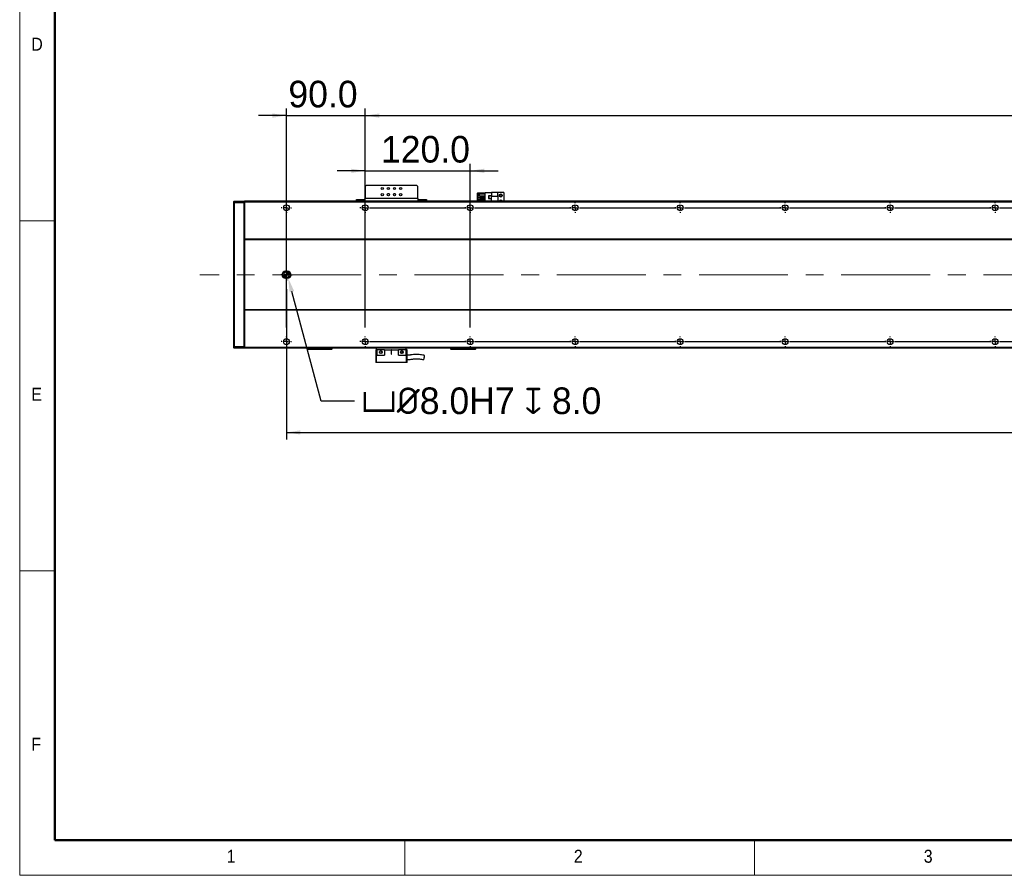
# Model space of a CAD drawing. Header units: millimetres. Extents: x 40 to 3320, y 40 to 2336.
# Tile 1 of 18: x 40 to 1165, y 40 to 1018. Entities that reach past the tile are written whole.
import ezdxf

# ---------------------------------------------------------------- set-up
doc = ezdxf.new("R2010")
doc.units = ezdxf.units.MM
doc.header["$LTSCALE"] = 8
doc.header["$PDSIZE"] = -1
doc.linetypes.add('CENTERX2', pattern=[20.32, 12.7, -2.54, 2.54, -2.54])
doc.layers.add('DIMNS', color=7, linetype='Continuous')
doc.styles.add('SLDTEXTSTYLE0', font='Gothic.ttf', dxfattribs={"width": 0.913})
doc.styles.add('SLDTEXTSTYLE10', font='txt', dxfattribs={"bigfont": 'bigfont'})
doc.styles.add('SLDTEXTSTYLE7', font='txt')
doc.dimstyles.new('SLDDIMSTYLE0', dxfattribs={"dimtxt": 30.4, "dimasz": 16, "dimexe": 0, "dimexo": 0.0625, "dimgap": 7.6, "dimtad": 2, "dimdec": 1, "dimrnd": 1e-09, "dimzin": 4, "dimdsep": 46, "dimtxsty": 'SLDTEXTSTYLE7', "dimsah": 1, "dimcen": 0.09, "dimadec": 0, "dimazin": 1, "dimtfac": 1, "dimtdec": 1, "dimtmove": 0, "dimatfit": 0, "dimfxl": 0, "dimfrac": 2, "dimtolj": 1, "dimtzin": 12, "dimarcsym": 0})
doc.dimstyles.new('SLDDIMSTYLE1', dxfattribs={"dimtxt": 30.4, "dimasz": 16, "dimexe": 0, "dimexo": 0.0625, "dimgap": 7.6, "dimtad": 2, "dimdec": 1, "dimrnd": 1e-09, "dimzin": 4, "dimdsep": 46, "dimtxsty": 'SLDTEXTSTYLE7', "dimsah": 1, "dimcen": 0.09, "dimadec": 0, "dimazin": 1, "dimtfac": 1, "dimtdec": 1, "dimtofl": 0, "dimtmove": 0, "dimatfit": 3, "dimfxl": 0, "dimfrac": 2, "dimtolj": 1, "dimtzin": 12, "dimarcsym": 0})
doc.dimstyles.new('SLDDIMSTYLE7', dxfattribs={"dimtxt": 30.4, "dimasz": 16, "dimexe": 0, "dimexo": 0.0625, "dimgap": 7.6, "dimtad": 0, "dimtih": 1, "dimtoh": 1, "dimdec": 1, "dimrnd": 1e-09, "dimzin": 4, "dimdsep": 46, "dimtxsty": 'SLDTEXTSTYLE7', "dimsah": 1, "dimcen": 0, "dimadec": 0, "dimazin": 1, "dimtfac": 1, "dimtdec": 1, "dimtofl": 0, "dimtmove": 0, "dimatfit": 3, "dimfxl": 0, "dimfrac": 2, "dimtolj": 1, "dimtzin": 12, "dimarcsym": 0})

# ---------------------------------------------------------------- blocks, each defined once
blk = doc.blocks.new('_D_28')
at = {"layer": 'DIMNS'}
for p, q in [((344.9, 709.7), (344.9, 538.1)), ((2444.9, 716.2), (2444.9, 538.1)), ((344.9, 546.1), (2444.9, 546.1))]:
    blk.add_line(p, q, dxfattribs=at)
for points in [[(344.9, 546.1), (360.9, 543.7), (360.9, 548.5)], [(2444.9, 546.1), (2428.9, 548.5), (2428.9, 543.7)]]:
    blk.add_solid(points, dxfattribs=at)
at = {"layer": 'DIMNS', "insert": (1317.5, 585.9), "char_height": 30.4, "attachment_point": 1, "style": 'SLDTEXTSTYLE7'}
blk.add_mtext('2100.0', dxfattribs=at)
blk = doc.blocks.new('_D_29')
at = {"layer": 'DIMNS'}
for p, q in [((434.9, 819), (434.9, 916.2)), ((2354.9, 819), (2354.9, 916.2)), ((434.9, 908.2), (2354.9, 908.2))]:
    blk.add_line(p, q, dxfattribs=at)
for points in [[(434.9, 908.2), (450.9, 905.8), (450.9, 910.6)], [(2354.9, 908.2), (2338.9, 910.6), (2338.9, 905.8)]]:
    blk.add_solid(points, dxfattribs=at)
at = {"layer": 'DIMNS', "char_height": 30.4, "attachment_point": 1}
for s, insert, style in [('1920.0', (1174.6, 948), 'SLDTEXTSTYLE7'), ('=16×120.0（PITCH）', (1293.4, 948), 'SLDTEXTSTYLE10')]:
    blk.add_mtext(s, dxfattribs=dict(at, insert=insert, style=style))
blk = doc.blocks.new('_D_32')
at = {"layer": 'DIMNS'}
for p, q in [((344.9, 666), (344.9, 916.2)), ((434.9, 666), (434.9, 916.2)), ((344.9, 908.2), (312.9, 908.2)), ((344.9, 908.2), (434.9, 908.2)), ((434.9, 908.2), (466.9, 908.2))]:
    blk.add_line(p, q, dxfattribs=at)
for points in [[(344.9, 908.2), (328.9, 910.6), (328.9, 905.8)], [(434.9, 908.2), (450.9, 905.8), (450.9, 910.6)]]:
    blk.add_solid(points, dxfattribs=at)
at = {"layer": 'DIMNS', "insert": (347.1, 948), "char_height": 30.4, "attachment_point": 1, "style": 'SLDTEXTSTYLE7'}
blk.add_mtext('90.0', dxfattribs=at)
blk = doc.blocks.new('_D_34')
at = {"layer": 'DIMNS'}
for p, q in [((434.9, 845.1), (402.9, 845.1)), ((434.9, 666), (434.9, 853.1)), ((434.9, 845.1), (554.9, 845.1)), ((554.9, 666), (554.9, 853.1)), ((554.9, 845.1), (586.9, 845.1))]:
    blk.add_line(p, q, dxfattribs=at)
for points in [[(434.9, 845.1), (418.9, 847.5), (418.9, 842.7)], [(554.9, 845.1), (570.9, 842.7), (570.9, 847.5)]]:
    blk.add_solid(points, dxfattribs=at)
at = {"layer": 'DIMNS', "insert": (452.9, 884.9), "char_height": 30.4, "attachment_point": 1, "style": 'SLDTEXTSTYLE7'}
blk.add_mtext('120.0', dxfattribs=at)
blk = doc.blocks.new('_D_35')
at = {"layer": 'Defpoints', "color": 0}
for p in [(345.9, 726.4), (346.9, 722.5)]:
    blk.add_point(p, dxfattribs=at)
at = {"layer": 'DIMNS', "color": 0, "lineweight": -2}
for p, q in [((384.6, 581.7), (351, 707)), ((422.8, 581.7), (384.6, 581.7))]:
    blk.add_line(p, q, dxfattribs=at)
at = {"layer": 'DIMNS', "color": 0}
blk.add_solid([(353.6, 707.7), (348.5, 706.3), (346.9, 722.5)], dxfattribs=at)
at = {"layer": 'DIMNS', "color": 0, "insert": (430.4, 597.5), "char_height": 30.4, "attachment_point": 1, "style": 'SLDTEXTSTYLE7'}
blk.add_mtext('\\A1;{\\fGDT|b0|i0|c134|p2;v\\fISOCPEUR|b0|i0|c134|p34;%%C}8.0H7 {\\fGDT|b0|i0|c134|p2;x} 8.0', dxfattribs=at)
blk = doc.blocks.new('SW_CENTERMARKSYMBOL_32')
at = {"layer": 'DIMNS', "color": 0}
for p, q in [((-5.08, 0), (-6.54, 0)), ((0, 0), (-2.54, 0)), ((0, 5.08), (0, 6.54)), ((0, 0), (0, 2.54)), ((0, 0), (0, -2.54)), ((0, 0), (2.54, 0)), ((5.08, 0), (6.54, 0)), ((0, -5.08), (0, -6.54))]:
    blk.add_line(p, q, dxfattribs=at)
blk = doc.blocks.new('SW_CENTERMARKSYMBOL_33')
at = {"layer": 'DIMNS', "color": 0}
for p, q in [((-5.08, 0), (-5.94, 0)), ((0, 0), (-2.54, 0)), ((0, 5.08), (0, 5.94)), ((0, 0), (0, 2.54)), ((0, 0), (0, -2.54)), ((0, 0), (2.54, 0)), ((5.08, 0), (5.94, 0)), ((0, -5.08), (0, -5.94)), ((-5.08, -153), (-5.94, -153)), ((0, -153), (-2.54, -153)), ((0, -147.92), (0, -147.06)), ((0, -153), (0, -150.46)), ((0, -153), (0, -155.54)), ((0, -153), (2.54, -153)), ((5.08, -153), (5.94, -153)), ((0, -158.08), (0, -158.94))]:
    blk.add_line(p, q, dxfattribs=at)
blk = doc.blocks.new('SW_CENTERMARKSYMBOL_34')
at = {"layer": 'DIMNS', "color": 0}
for p, q in [((-120, 5.08), (-120, 5.94)), ((-120, 0), (-120, 2.54)), ((-114.92, 0), (-5.08, 0)), ((-5.08, 0), (-5.94, 0)), ((0, 0), (-2.54, 0)), ((0, 0), (-2.54, 0)), ((0, 5.08), (0, 5.94)), ((0, 0), (0, 2.54)), ((0, 0), (0, 2.54)), ((0, 0), (0, -2.54)), ((0, 0), (2.54, 0)), ((0, 0), (0, -2.54)), ((0, 0), (2.54, 0)), ((5.08, 0), (5.94, 0)), ((5.08, 0), (114.92, 0)), ((114.92, 0), (114.06, 0)), ((120, 0), (117.46, 0)), ((120, 0), (117.46, 0)), ((120, 0), (117.46, 0)), ((120, 5.08), (120, 5.94)), ((120, 0), (120, 2.54)), ((120, 0), (120, 2.54)), ((120, 0), (120, 2.54)), ((120, 0), (120, -2.54)), ((120, 0), (122.54, 0)), ((120, 0), (120, -2.54)), ((120, 0), (122.54, 0)), ((120, 0), (120, -2.54)), ((120, 0), (122.54, 0)), ((125.08, 0), (125.94, 0)), ((125.08, 0), (234.92, 0)), ((234.92, 0), (234.06, 0)), ((240, 0), (237.46, 0)), ((240, 0), (237.46, 0)), ((240, 0), (237.46, 0)), ((240, 0), (237.46, 0)), ((240, 5.08), (240, 5.94)), ((240, 0), (240, 2.54)), ((240, 0), (240, 2.54)), ((240, 0), (240, 2.54)), ((240, 0), (240, 2.54)), ((240, 0), (240, -2.54)), ((240, 0), (242.54, 0)), ((240, 0), (240, -2.54)), ((240, 0), (242.54, 0)), ((240, 0), (240, -2.54)), ((240, 0), (242.54, 0)), ((240, 0), (240, -2.54)), ((240, 0), (242.54, 0)), ((245.08, 0), (245.94, 0)), ((245.08, 0), (354.92, 0)), ((354.92, 0), (354.06, 0)), ((360, 0), (357.46, 0)), ((360, 0), (357.46, 0)), ((360, 0), (357.46, 0)), ((360, 0), (357.46, 0)), ((360, 0), (357.46, 0)), ((360, 5.08), (360, 5.94)), ((360, 0), (360, 2.54)), ((360, 0), (360, 2.54)), ((360, 0), (360, 2.54)), ((360, 0), (360, 2.54)), ((360, 0), (360, 2.54)), ((360, 0), (360, -2.54)), ((360, 0), (362.54, 0)), ((360, 0), (360, -2.54)), ((360, 0), (362.54, 0)), ((360, 0), (360, -2.54)), ((360, 0), (362.54, 0)), ((360, 0), (360, -2.54)), ((360, 0), (362.54, 0)), ((360, 0), (360, -2.54)), ((360, 0), (362.54, 0)), ((365.08, 0), (365.94, 0)), ((365.08, 0), (474.92, 0)), ((474.92, 0), (474.06, 0)), ((480, 0), (477.46, 0)), ((480, 0), (477.46, 0)), ((480, 0), (477.46, 0)), ((480, 0), (477.46, 0)), ((480, 0), (477.46, 0)), ((480, 0), (477.46, 0)), ((480, 5.08), (480, 5.94)), ((480, 0), (480, 2.54)), ((480, 0), (480, 2.54)), ((480, 0), (480, 2.54)), ((480, 0), (480, 2.54)), ((480, 0), (480, 2.54)), ((480, 0), (480, 2.54)), ((480, 0), (480, -2.54)), ((480, 0), (482.54, 0)), ((480, 0), (480, -2.54)), ((480, 0), (482.54, 0)), ((480, 0), (480, -2.54)), ((480, 0), (482.54, 0)), ((480, 0), (480, -2.54)), ((480, 0), (482.54, 0)), ((480, 0), (480, -2.54)), ((480, 0), (482.54, 0)), ((480, 0), (480, -2.54)), ((480, 0), (482.54, 0)), ((485.08, 0), (485.94, 0)), ((485.08, 0), (594.92, 0)), ((594.92, 0), (594.06, 0)), ((600, 0), (597.46, 0)), ((600, 0), (597.46, 0)), ((600, 0), (597.46, 0)), ((600, 0), (597.46, 0)), ((600, 0), (597.46, 0)), ((600, 0), (597.46, 0)), ((600, 0), (597.46, 0)), ((600, 5.08), (600, 5.94)), ((600, 0), (600, 2.54)), ((600, 0), (600, 2.54)), ((600, 0), (600, 2.54)), ((600, 0), (600, 2.54)), ((600, 0), (600, 2.54)), ((600, 0), (600, 2.54)), ((600, 0), (600, 2.54)), ((600, 0), (600, -2.54)), ((600, 0), (602.54, 0)), ((600, 0), (600, -2.54)), ((600, 0), (602.54, 0)), ((600, 0), (600, -2.54)), ((600, 0), (602.54, 0)), ((600, 0), (600, -2.54)), ((600, 0), (602.54, 0)), ((600, 0), (600, -2.54)), ((600, 0), (602.54, 0)), ((600, 0), (600, -2.54)), ((600, 0), (602.54, 0)), ((600, 0), (600, -2.54)), ((600, 0), (602.54, 0)), ((605.08, 0), (605.94, 0)), ((605.08, 0), (714.92, 0)), ((-125.08, 0), (-125.94, 0)), ((-120, 0), (-122.54, 0)), ((-120, 0), (-120, -2.54)), ((-120, 0), (-117.46, 0)), ((-120, -5.08), (-120, -5.94)), ((0, -5.08), (0, -5.94)), ((120, -5.08), (120, -5.94)), ((240, -5.08), (240, -5.94)), ((360, -5.08), (360, -5.94)), ((480, -5.08), (480, -5.94)), ((600, -5.08), (600, -5.94))]:
    blk.add_line(p, q, dxfattribs=at)
blk = doc.blocks.new('SW_CENTERMARKSYMBOL_35')
at = {"layer": 'DIMNS', "color": 0}
for p, q in [((-120, 5.08), (-120, 5.94)), ((-120, 0), (-120, 2.54)), ((-114.92, 0), (-5.08, 0)), ((-5.08, 0), (-5.94, 0)), ((0, 0), (-2.54, 0)), ((0, 0), (-2.54, 0)), ((0, 5.08), (0, 5.94)), ((0, 0), (0, 2.54)), ((0, 0), (0, 2.54)), ((0, 0), (0, -2.54)), ((0, 0), (2.54, 0)), ((0, 0), (0, -2.54)), ((0, 0), (2.54, 0)), ((5.08, 0), (5.94, 0)), ((5.08, 0), (114.92, 0)), ((114.92, 0), (114.06, 0)), ((120, 0), (117.46, 0)), ((120, 0), (117.46, 0)), ((120, 0), (117.46, 0)), ((120, 5.08), (120, 5.94)), ((120, 0), (120, 2.54)), ((120, 0), (120, 2.54)), ((120, 0), (120, 2.54)), ((120, 0), (120, -2.54)), ((120, 0), (122.54, 0)), ((120, 0), (120, -2.54)), ((120, 0), (122.54, 0)), ((120, 0), (120, -2.54)), ((120, 0), (122.54, 0)), ((125.08, 0), (125.94, 0)), ((125.08, 0), (234.92, 0)), ((234.92, 0), (234.06, 0)), ((240, 0), (237.46, 0)), ((240, 0), (237.46, 0)), ((240, 0), (237.46, 0)), ((240, 0), (237.46, 0)), ((240, 5.08), (240, 5.94)), ((240, 0), (240, 2.54)), ((240, 0), (240, 2.54)), ((240, 0), (240, 2.54)), ((240, 0), (240, 2.54)), ((240, 0), (240, -2.54)), ((240, 0), (242.54, 0)), ((240, 0), (240, -2.54)), ((240, 0), (242.54, 0)), ((240, 0), (240, -2.54)), ((240, 0), (242.54, 0)), ((240, 0), (240, -2.54)), ((240, 0), (242.54, 0)), ((245.08, 0), (245.94, 0)), ((245.08, 0), (354.92, 0)), ((354.92, 0), (354.06, 0)), ((360, 0), (357.46, 0)), ((360, 0), (357.46, 0)), ((360, 0), (357.46, 0)), ((360, 0), (357.46, 0)), ((360, 0), (357.46, 0)), ((360, 5.08), (360, 5.94)), ((360, 0), (360, 2.54)), ((360, 0), (360, 2.54)), ((360, 0), (360, 2.54)), ((360, 0), (360, 2.54)), ((360, 0), (360, 2.54)), ((360, 0), (360, -2.54)), ((360, 0), (362.54, 0)), ((360, 0), (360, -2.54)), ((360, 0), (362.54, 0)), ((360, 0), (360, -2.54)), ((360, 0), (362.54, 0)), ((360, 0), (360, -2.54)), ((360, 0), (362.54, 0)), ((360, 0), (360, -2.54)), ((360, 0), (362.54, 0)), ((365.08, 0), (365.94, 0)), ((365.08, 0), (474.92, 0)), ((474.92, 0), (474.06, 0)), ((480, 0), (477.46, 0)), ((480, 0), (477.46, 0)), ((480, 0), (477.46, 0)), ((480, 0), (477.46, 0)), ((480, 0), (477.46, 0)), ((480, 0), (477.46, 0)), ((480, 5.08), (480, 5.94)), ((480, 0), (480, 2.54)), ((480, 0), (480, 2.54)), ((480, 0), (480, 2.54)), ((480, 0), (480, 2.54)), ((480, 0), (480, 2.54)), ((480, 0), (480, 2.54)), ((480, 0), (480, -2.54)), ((480, 0), (482.54, 0)), ((480, 0), (480, -2.54)), ((480, 0), (482.54, 0)), ((480, 0), (480, -2.54)), ((480, 0), (482.54, 0)), ((480, 0), (480, -2.54)), ((480, 0), (482.54, 0)), ((480, 0), (480, -2.54)), ((480, 0), (482.54, 0)), ((480, 0), (480, -2.54)), ((480, 0), (482.54, 0)), ((485.08, 0), (485.94, 0)), ((485.08, 0), (594.92, 0)), ((594.92, 0), (594.06, 0)), ((600, 0), (597.46, 0)), ((600, 0), (597.46, 0)), ((600, 0), (597.46, 0)), ((600, 0), (597.46, 0)), ((600, 0), (597.46, 0)), ((600, 0), (597.46, 0)), ((600, 0), (597.46, 0)), ((600, 5.08), (600, 5.94)), ((600, 0), (600, 2.54)), ((600, 0), (600, 2.54)), ((600, 0), (600, 2.54)), ((600, 0), (600, 2.54)), ((600, 0), (600, 2.54)), ((600, 0), (600, 2.54)), ((600, 0), (600, 2.54)), ((600, 0), (600, -2.54)), ((600, 0), (602.54, 0)), ((600, 0), (600, -2.54)), ((600, 0), (602.54, 0)), ((600, 0), (600, -2.54)), ((600, 0), (602.54, 0)), ((600, 0), (600, -2.54)), ((600, 0), (602.54, 0)), ((600, 0), (600, -2.54)), ((600, 0), (602.54, 0)), ((600, 0), (600, -2.54)), ((600, 0), (602.54, 0)), ((600, 0), (600, -2.54)), ((600, 0), (602.54, 0)), ((605.08, 0), (605.94, 0)), ((605.08, 0), (714.92, 0)), ((-125.08, 0), (-125.94, 0)), ((-120, 0), (-122.54, 0)), ((-120, 0), (-120, -2.54)), ((-120, 0), (-117.46, 0)), ((-120, -5.08), (-120, -5.94)), ((0, -5.08), (0, -5.94)), ((120, -5.08), (120, -5.94)), ((240, -5.08), (240, -5.94)), ((360, -5.08), (360, -5.94)), ((480, -5.08), (480, -5.94)), ((600, -5.08), (600, -5.94))]:
    blk.add_line(p, q, dxfattribs=at)
blk = doc.blocks.new('SW_DOWELSYMBOL_4')
at = {"linetype": 'Continuous', "lineweight": 18}
h = blk.add_hatch(color=0, dxfattribs=at)
edge = h.paths.add_edge_path(flags=0)
edge.add_arc((0, 0), 4, 180, 270)
edge.add_line((0, -4), (0, 0))
edge.add_line((0, 0), (-4, 0))
h = blk.add_hatch(color=0, dxfattribs=at)
edge = h.paths.add_edge_path(flags=0)
edge.add_arc((0, 0), 4, 0, 90)
edge.add_line((0, 4), (0, 0))
edge.add_line((0, 0), (4, 0))
at = {"layer": 'DIMNS', "color": 0}
blk.add_circle((0, 0), 4, dxfattribs=at)
blk = doc.blocks.new('SW_DOWELSYMBOL_5')
at = {"linetype": 'Continuous', "lineweight": 18}
h = blk.add_hatch(color=0, dxfattribs=at)
edge = h.paths.add_edge_path(flags=0)
edge.add_arc((0, 0), 4, 180, 270)
edge.add_line((0, -4), (0, 0))
edge.add_line((0, 0), (-4, 0))
h = blk.add_hatch(color=0, dxfattribs=at)
edge = h.paths.add_edge_path(flags=0)
edge.add_arc((0, 0), 4, 0, 90)
edge.add_line((0, 4), (0, 0))
edge.add_line((0, 0), (4, 0))
at = {"layer": 'DIMNS', "color": 0}
blk.add_circle((0, 0), 4, dxfattribs=at)

msp = doc.modelspace()

# ---------------------------------------------------------------- linework, layer by layer
at = {"color": 7, "linetype": 'Continuous', "lineweight": 18}
for p, q in [((40, 2336), (40, 40)), ((80, 2296), (80, 80)), ((40, 788), (80, 788)), ((80, 388), (40, 388)), ((80, 80), (3280, 80)), ((480, 40), (480, 80)), ((880, 80), (880, 40)), ((984, 80), (3280, 80)), ((40, 40), (3320, 40))]:
    msp.add_line(p, q, dxfattribs=at)
at = {"color": 7, "linetype": 'Continuous', "lineweight": 50}
for p, q in [((80, 2296), (80, 80)), ((80, 80), (3280, 80))]:
    msp.add_line(p, q, dxfattribs=at)
at = {"color": 7, "linetype": 'Continuous', "lineweight": 25}
for p, q in [((435.8652355, 828.1520988), (434.8652484, 827.1520968)), ((434.8652484, 827.1520968), (434.8652484, 813.3520941)), ((493.865204, 828.1520988), (435.8652355, 828.1520988)), ((494.8652507, 827.1520968), (493.865204, 828.1520988)), ((494.8652507, 813.3520941), (494.8652507, 827.1520968)), ((284.8652126, 810.0520979), (285.1652624, 810.3520955)), ((285.1652624, 810.3520955), (285.1652624, 808.3520989)), ((285.1652624, 810.3520955), (296.5652467, 810.3520955)), ((296.5652467, 808.3520989), (296.5652467, 810.3520955)), ((296.8651773, 810.0520979), (296.5652467, 810.3520955)), ((2492.8652765, 810.3520955), (296.8651773, 810.3520955)), ((296.8651773, 810.3520955), (296.8651773, 809.3520935)), ((424.8651983, 810.3520955), (424.8651983, 812.3520996)), ((424.8651983, 812.3520996), (425.865245, 812.3520996)), ((425.865245, 812.3520996), (425.865245, 810.3520955)), ((425.865245, 812.3520996), (433.8652016, 812.3520996)), ((433.8652016, 812.3520996), (433.8652016, 810.3520955)), ((434.8652484, 812.3520996), (433.8652016, 812.3520996)), ((494.8652507, 813.3520941), (434.8652484, 813.3520941)), ((434.8652484, 810.3520955), (434.8652484, 813.3520941)), ((494.8652507, 813.3520941), (494.8652507, 810.3520955)), ((495.8652379, 812.3520996), (494.8652507, 812.3520996)), ((495.8652379, 812.3520996), (495.8652379, 810.3520955)), ((495.8652379, 812.3520996), (503.8652541, 812.3520996)), ((503.8652541, 810.3520955), (503.8652541, 812.3520996)), ((503.8652541, 812.3520996), (504.8652412, 812.3520996)), ((504.8652412, 812.3520996), (504.8652412, 810.3520955)), ((563.6652233, 819.8520999), (563.3652331, 819.5520948)), ((563.6652233, 819.5520948), (563.3652331, 819.5520948)), ((563.3652331, 810.3520955), (563.3652331, 819.5520948)), ((563.6652233, 819.8520999), (563.789499, 819.8520999)), ((563.789499, 819.8520999), (563.6652233, 819.5520948)), ((568.0652382, 819.5520948), (563.6652233, 819.5520948)), ((563.6652233, 819.5520948), (563.6652233, 810.3520955)), ((563.789499, 819.8520999), (568.0652382, 819.8520999)), ((565.6651975, 816.4120997), (565.6651975, 818.9120974)), ((565.6651975, 818.9120974), (571.8652131, 818.9120974)), ((565.6651975, 816.4120997), (571.8652131, 816.4120997)), ((565.6651975, 815.3720955), (571.8652131, 815.3720955)), ((565.6651975, 813.8721), (565.6651975, 815.3720955)), ((565.6651975, 813.8721), (571.8652131, 813.8721)), ((565.6651975, 811.3321002), (565.6651975, 812.8320958)), ((565.6651975, 812.8320958), (571.8652131, 812.8320958)), ((565.6651975, 811.3321002), (571.8652131, 811.3321002)), ((568.0652382, 818.9120974), (568.0652382, 819.8520999)), ((568.0652382, 819.8520999), (571.8652131, 819.8520999)), ((568.0652382, 815.3720955), (568.0652382, 816.4120997)), ((568.0652382, 812.8320958), (568.0652382, 813.8721)), ((568.0652382, 810.3520955), (568.0652382, 811.3321002)), ((571.8652131, 810.3520955), (571.8652131, 820.1520975)), ((571.8652131, 820.1520975), (579.4152142, 820.1520975)), ((579.1652323, 816.4520945), (575.9652378, 816.4520945)), ((575.9652378, 816.4520945), (575.9652378, 813.2520999)), ((575.9652378, 813.2520999), (579.1652323, 813.2520999)), ((579.0652157, 816.3521002), (576.0652544, 816.3521002)), ((576.0652544, 816.3521002), (576.0652544, 813.3520941)), ((576.0652544, 813.3520941), (579.0652157, 813.3520941)), ((579.0652157, 813.3520941), (579.0652157, 816.3521002)), ((579.1652323, 813.2520999), (579.1652323, 816.4520945)), ((586.365235, 820.1520975), (579.4152142, 820.1520975)), ((579.4152142, 820.1520975), (579.4152142, 815.8520992)), ((586.365235, 815.8520992), (579.4152142, 815.8520992)), ((579.4152142, 810.8520965), (579.4152142, 815.8520992)), ((579.4152142, 810.8520965), (586.365235, 810.8520965)), ((579.4152142, 810.8520965), (579.4152142, 810.3520955)), ((586.365235, 815.8520992), (586.365235, 820.1520975)), ((593.3652045, 820.1520975), (586.365235, 820.1520975)), ((586.365235, 815.8520992), (586.365235, 810.8520965)), ((586.365235, 810.3520955), (586.365235, 810.8520965)), ((593.3652045, 820.1520975), (593.3652045, 810.3520955)), ((284.8652126, 808.2278307), (284.8652126, 810.0520979)), ((284.8652126, 808.2278307), (285.1652624, 808.3520989)), ((284.8652126, 644.4763626), (284.8652126, 808.2278307)), ((285.1652624, 808.3520989), (285.1652624, 644.3520944)), ((296.5652467, 808.3520989), (285.1652624, 808.3520989)), ((296.5652467, 644.3520944), (296.5652467, 808.3520989)), ((296.8651773, 808.2278307), (296.5652467, 808.3520989)), ((2492.8652765, 809.3520935), (296.8651773, 809.3520935)), ((296.8651773, 809.3520935), (296.8651773, 766.8520968)), ((2492.8652765, 766.8520968), (296.8651773, 766.8520968)), ((296.8651773, 766.8520968), (296.8651773, 766.3520957)), ((2492.8652765, 766.3520957), (296.8651773, 766.3520957)), ((296.8651773, 766.3520957), (296.8651773, 686.3520975)), ((345.8652021, 730.3520968), (343.8652279, 730.3520968)), ((343.8652279, 722.3520965), (345.8652021, 722.3520965)), ((2492.8652765, 686.3520975), (296.8651773, 686.3520975)), ((296.8651773, 686.3520975), (296.8651773, 685.8520965)), ((2492.8652765, 685.8520965), (296.8651773, 685.8520965)), ((296.8651773, 685.8520965), (296.8651773, 643.3520998)), ((284.8652126, 642.6520954), (284.8652126, 644.4763626)), ((284.8652126, 644.4763626), (285.1652624, 644.3520944)), ((284.8652126, 642.6520954), (285.1652624, 642.3520978)), ((285.1652624, 644.3520944), (285.1652624, 642.3520978)), ((285.1652624, 644.3520944), (296.5652467, 644.3520944)), ((296.5652467, 642.3520978), (285.1652624, 642.3520978)), ((296.8651773, 644.4763626), (296.5652467, 644.3520944)), ((296.5652467, 642.3520978), (296.5652467, 644.3520944)), ((296.8651773, 642.6520954), (296.5652467, 642.3520978)), ((2492.8652765, 643.3520998), (296.8651773, 643.3520998)), ((296.8651773, 643.3520998), (296.8651773, 642.3520978)), ((2492.8652765, 642.3520978), (296.8651773, 642.3520978)), ((368.865204, 641.1520998), (368.865204, 642.3520978)), ((369.8652507, 642.3520978), (369.8652507, 641.1520998)), ((395.865214, 641.1520998), (395.865214, 642.3520978)), ((396.8652012, 642.3520978), (396.8652012, 641.1520998)), ((447.8652002, 640.4520954), (447.8652002, 642.3520978)), ((481.8652393, 640.4520954), (481.8652393, 642.3520978)), ((532.8652383, 641.1520998), (532.8652383, 642.3520978)), ((533.8652255, 642.3520978), (533.8652255, 641.1520998)), ((559.8652484, 641.1520998), (559.8652484, 642.3520978)), ((560.8652355, 642.3520978), (560.8652355, 641.1520998)), ((368.865204, 641.1520998), (369.1652538, 640.8520947)), ((368.865204, 641.1520998), (369.8652507, 641.1520998)), ((369.9894668, 640.8520947), (369.1652538, 640.8520947)), ((369.9894668, 640.8520947), (369.8652507, 641.1520998)), ((369.8652507, 641.1520998), (395.865214, 641.1520998)), ((395.7409383, 640.8520947), (369.9894668, 640.8520947)), ((395.7409383, 640.8520947), (395.865214, 641.1520998)), ((396.565211, 640.8520947), (395.7409383, 640.8520947)), ((395.865214, 641.1520998), (396.8652012, 641.1520998)), ((396.565211, 640.8520947), (396.8652012, 641.1520998)), ((446.8652131, 640.4520954), (446.8652131, 626.0520975)), ((448.0652334, 640.4520954), (446.8652131, 640.4520954)), ((448.0652334, 634.4520982), (447.8652002, 634.4520982)), ((447.8652002, 626.0520975), (447.8652002, 634.4520982)), ((448.0652334, 640.4520954), (448.0652334, 634.4520982)), ((456.8652035, 640.4520954), (448.0652334, 640.4520954)), ((448.0652334, 634.4520982), (456.8652035, 634.4520982)), ((456.8652035, 640.4520954), (464.6152379, 640.4520954)), ((456.8652035, 640.4520954), (456.8652035, 634.4520982)), ((465.1152016, 640.4520954), (464.6152379, 640.4520954)), ((464.6152379, 640.4520954), (464.6152379, 635.702097)), ((465.1152016, 640.4520954), (472.865236, 640.4520954)), ((465.1152016, 635.702097), (465.1152016, 640.4520954)), ((481.6652061, 640.4520954), (472.865236, 640.4520954)), ((472.865236, 634.4520982), (472.865236, 640.4520954)), ((472.865236, 634.4520982), (481.6652061, 634.4520982)), ((476.2433292, 638.9038126), (476.4107587, 639.001378)), ((477.8745295, 638.5033141), (478.0057789, 638.0993138)), ((482.8652264, 640.4520954), (481.6652061, 640.4520954)), ((481.6652061, 634.4520982), (481.6652061, 640.4520954)), ((481.8652393, 634.4520982), (481.6652061, 634.4520982)), ((481.8652393, 634.4520982), (481.8652393, 626.0520975)), ((482.8652264, 626.0520975), (482.8652264, 640.4520954)), ((532.8652383, 641.1520998), (533.1652285, 640.8520947)), ((532.8652383, 641.1520998), (533.8652255, 641.1520998)), ((533.9895012, 640.8520947), (533.1652285, 640.8520947)), ((533.9895012, 640.8520947), (533.8652255, 641.1520998)), ((533.8652255, 641.1520998), (559.8652484, 641.1520998)), ((559.7409727, 640.8520947), (533.9895012, 640.8520947)), ((559.7409727, 640.8520947), (559.8652484, 641.1520998)), ((560.5652453, 640.8520947), (559.7409727, 640.8520947)), ((559.8652484, 641.1520998), (560.8652355, 641.1520998)), ((560.5652453, 640.8520947), (560.8652355, 641.1520998)), ((447.8652002, 626.0520975), (446.8652131, 626.0520975)), ((481.8652393, 626.0520975), (447.8652002, 626.0520975)), ((482.8652264, 626.0520975), (481.8652393, 626.0520975))]:
    msp.add_line(p, q, dxfattribs=at)
at = {"color": 8, "linetype": 'Continuous', "lineweight": 25}
for p, q in [((462.1152403, 818.8520978), (460.6152298, 818.8520978)), ((469.1152097, 818.8520978), (467.6151992, 818.8520978))]:
    msp.add_line(p, q, dxfattribs=at)
at = {"color": 7, "linetype": 'Continuous', "lineweight": 25}
for centre, radius in [((454.3652269, 824.8520966), 1.25), ((461.3652269, 824.8520966), 1.25), ((468.3652269, 824.8520966), 1.25), ((475.3652269, 824.8520966), 1.25), ((454.3652269, 817.8520966), 1.25), ((461.3652269, 817.8520966), 1.25), ((468.3652269, 817.8520966), 1.25), ((475.3652269, 817.8520966), 1.25), ((589.8652269, 816.8520966), 1.75), ((589.8652269, 816.8520966), 1.25), ((344.8652269, 802.8520966), 3.4), ((434.8652269, 802.8520966), 3.4), ((554.8652269, 802.8520966), 3.4), ((674.8652269, 802.8520966), 3.4), ((794.8652269, 802.8520966), 3.4), ((914.8652269, 802.8520966), 3.4), ((1034.8652269, 802.8520966), 3.4), ((1154.8652269, 802.8520966), 3.4), ((344.8652269, 649.8520966), 3.4), ((434.8652269, 649.8520966), 3.4), ((554.8652269, 649.8520966), 3.4), ((674.8652269, 649.8520966), 3.4), ((794.8652269, 649.8520966), 3.4), ((914.8652269, 649.8520966), 3.4), ((1034.8652269, 649.8520966), 3.4), ((1154.8652269, 649.8520966), 3.4), ((452.8652269, 637.9520966), 1.6), ((476.8652269, 637.9520966), 1.6)]:
    msp.add_circle(centre, radius, dxfattribs=at)
for centre, radius, start, end in [((589.8652269, 809.8520966), 1.75, 16.601549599, 163.398450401), ((589.8652269, 809.8520966), 1.25, 23.5781784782, 156.4218215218), ((343.8652269, 726.3520966), 4, 90, 270), ((345.8652269, 726.3520966), 4, 270, 90), ((464.8652269, 635.7020966), 0.25, 180, 0)]:
    msp.add_arc(centre, radius, start, end, dxfattribs=at)
for points, knots in [([(454.0057899, 638.0993138), (454.025055, 637.9707487), (454.0637728, 637.7123657), (453.9568587, 637.3221851), (453.7347833, 636.9763413), (453.3988685, 636.7098849), (452.9809458, 636.5592825), (452.5233221, 636.5519926), (452.0883685, 636.6829666), (451.8570735, 636.8651553), (451.7483832, 636.9507696)], [0, 0, 0, 0, 0.1147391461, 0.2305963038, 0.3509243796, 0.4758233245, 0.6054586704, 0.7394061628, 0.8775415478, 1, 1, 1, 1]), ([(452.8468372, 639.2515685), (452.9887192, 639.2245303), (453.2718546, 639.1705739), (453.6254519, 638.9179132), (453.8047211, 638.6688851), (453.8662365, 638.5230063), (453.8745405, 638.5033141)], [0, 0, 0, 0, 0.322324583, 0.643221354, 0.951838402, 1, 1, 1, 1]), ([(476.8652441, 639.1020949), (476.7492641, 639.091893), (476.5173181, 639.0714903), (476.2010256, 638.911162), (475.9450125, 638.6712853), (475.7726828, 638.3639989), (475.6994568, 638.0198781), (475.7323253, 637.6694573), (475.8679051, 637.3447069), (476.0942113, 637.0751691), (476.3905128, 636.88528), (476.7299298, 636.7922782), (477.0816737, 636.8046448), (477.4136047, 636.9212631), (477.6962959, 637.1315131), (477.9014198, 637.4161361), (478.0199771, 637.750333), (478.0105116, 637.982989), (478.0057789, 638.0993138)], [0, 0, 0, 0, 0.0625024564, 0.1249973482, 0.1875001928, 0.2499981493, 0.3124989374, 0.3749985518, 0.4374942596, 0.4999971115, 0.5624975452, 0.62499351, 0.6874993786, 0.7499933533, 0.8124990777, 0.8749958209, 0.9374996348, 1, 1, 1, 1]), ([(478.0057789, 638.0993138), (478.0250368, 637.970751), (478.0637396, 637.7123774), (477.9569369, 637.322156), (477.7347579, 636.9763605), (477.3988641, 636.7098823), (476.9809516, 636.5592868), (476.5233347, 636.5520033), (476.0883716, 636.682952), (475.8570623, 636.8651544), (475.7483722, 636.9507696)], [0, 0, 0, 0, 0.1147386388, 0.2305909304, 0.3509280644, 0.4758264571, 0.60546123, 0.7393904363, 0.8775420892, 1, 1, 1, 1]), ([(476.8468858, 639.2515685), (476.9887468, 639.2245271), (477.2718594, 639.1705605), (477.625441, 638.9179137), (477.8047102, 638.6688851), (477.8662255, 638.5230063), (477.8745295, 638.5033141)], [0, 0, 0, 0, 0.3222952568, 0.6432059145, 0.9518363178, 1, 1, 1, 1]), ([(502.177787, 634.2443387), (501.2077163, 634.3992205), (499.3968864, 634.6883382), (496.9281125, 635.0720042), (494.8694623, 635.2407607), (493.0155669, 635.2796456), (490.9829018, 635.1989519), (489.1515487, 634.992115), (487.6408746, 634.7746921), (486.6311358, 634.6236237), (485.5885674, 634.472117), (484.5257544, 634.3532744), (483.6079039, 634.2758219), (483.0586322, 634.3091726), (482.8652264, 634.3209158)], [0, 0, 0, 0, 0.1557752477, 0.2907855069, 0.3967691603, 0.4749895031, 0.5735905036, 0.7047454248, 0.7546899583, 0.8070877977, 0.8612074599, 0.9159557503, 0.9704069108, 1, 1, 1, 1]), ([(482.8652264, 629.33571), (483.100395, 629.3272937), (483.8182138, 629.3016043), (484.963543, 629.389777), (486.6449865, 629.5829237), (488.3442231, 629.8515547), (490.0210069, 630.0814956), (491.4691452, 630.2268039), (493.155812, 630.312387), (495.0661316, 630.2494982), (497.1040108, 630.025262), (499.2135883, 629.6679391), (500.7606431, 629.4305254), (501.6070129, 629.3006401)], [0, 0, 0, 0, 0.0368697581, 0.1125397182, 0.1785183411, 0.302805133, 0.3842704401, 0.444527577, 0.5302879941, 0.6473399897, 0.74474602, 0.8603544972, 1, 1, 1, 1]), ([(501.6126157, 629.3453287), (501.647143, 629.3313642), (501.7451956, 629.2917072), (501.9378252, 629.5585377), (502.1524252, 630.0570544), (502.3399763, 630.7537215), (502.4802677, 631.5601643), (502.5577792, 632.3993589), (502.5619023, 633.179357), (502.4884704, 633.7954433), (502.3565631, 634.1837045), (502.2335633, 634.2140984), (502.1775486, 634.22794)], [0, 0, 0, 0, 0.05740616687, 0.16302570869, 0.26646690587, 0.36997597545, 0.47478792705, 0.58158460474, 0.69023133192, 0.7997747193, 0.90881650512, 1, 1, 1, 1])]:
    msp.add_open_spline(points, degree=3, knots=knots, dxfattribs=at)
at = {"layer": 'DIMNS', "linetype": 'CENTERX2', "lineweight": 18}
msp.add_line((2543.6652269, 726.3520966), (246.0652269, 726.3520966), dxfattribs=at)

# ---------------------------------------------------------------- block references
at = {"layer": 'DIMNS'}
for name, p in [('SW_CENTERMARKSYMBOL_33', (344.8652269, 802.8520966)), ('SW_CENTERMARKSYMBOL_34', (554.8652269, 802.8520966)), ('SW_CENTERMARKSYMBOL_32', (344.8652269, 726.3520966)), ('SW_DOWELSYMBOL_4', (343.8652269, 726.3520966)), ('SW_DOWELSYMBOL_5', (345.8652269, 726.3520966)), ('SW_CENTERMARKSYMBOL_35', (554.8652269, 649.8520966))]:
    msp.add_blockref(name, p, dxfattribs=at)

# ---------------------------------------------------------------- texts
at = {"color": 7, "linetype": 'Continuous', "lineweight": 0, "char_height": 14.8166667, "attachment_point": 1, "style": 'SLDTEXTSTYLE0'}
for s, insert in [('D', (53.3333333, 997.1704528)), ('E', (53.3333333, 597.1704528)), ('F', (53.3333333, 197.1704528)), ('1', (276.6666667, 69.1704848)), ('2', (673.3333333, 69.1704848)), ('3', (1073.3333333, 69.1704848))]:
    msp.add_mtext(s, dxfattribs=dict(at, insert=insert))

# ---------------------------------------------------------------- dimensions: what is measured, and where the dimension line sits
at = {"layer": 'DIMNS'}
for base, p1, p2, dimstyle, picture, middle in [((434.8652269, 908.1520966), (344.8652269, 655.7920966), (434.8652269, 655.7920966), 'SLDDIMSTYLE0', '_D_32', (384.5403452, 908.1520966)), ((2444.8652269, 546.0519936), (344.8652269, 719.8120966), (2444.8652269, 726.3520966), 'SLDDIMSTYLE1', '_D_28', (1376.9254411, 546.0519936))]:
    dim = msp.add_linear_dim(base=base, p1=p1, p2=p2, angle=0, dimstyle=dimstyle, dxfattribs=at)
    dim.commit()
    dim.dimension.update_dxf_attribs({"geometry": picture, "text_midpoint": middle, "dimtype": 160})
dim = msp.add_linear_dim(base=(2354.8652269, 908.1520966), p1=(434.8652269, 808.7920966), p2=(2354.8652269, 808.7920966), text='<>=16×120.0（PITCH）', dimstyle='SLDDIMSTYLE1', dxfattribs=at)
dim.commit()
dim.dimension.update_dxf_attribs({"geometry": '_D_29', "text_midpoint": (1424.3115872, 908.1520966), "dimtype": 160})
dim = msp.add_linear_dim(base=(554.8652269, 845.061072), p1=(434.8652269, 655.7920966), p2=(554.8652269, 655.7920966), dimstyle='SLDDIMSTYLE0', dxfattribs=at)
dim.commit()
dim.dimension.update_dxf_attribs({"geometry": '_D_34', "text_midpoint": (501.2830241, 845.061072), "dimtype": 160})
dim = msp.add_radius_dim(center=(345.8652269, 726.3520966), mpoint=(346.9005031, 722.4883933), text='{\\fGDT|b0|i0|c134|p2;v\\fISOCPEUR|b0|i0|c134|p34;%%C}8.0H7 {\\fGDT|b0|i0|c134|p2;x} 8.0', dimstyle='SLDDIMSTYLE7', override={"dimpost": '<>'}, dxfattribs=at)
dim.commit()
dim.dimension.update_dxf_attribs({"geometry": '_D_35', "text_midpoint": (590.0229484, 581.7264017), "dimtype": 164})

doc.saveas('drawing.dxf')
